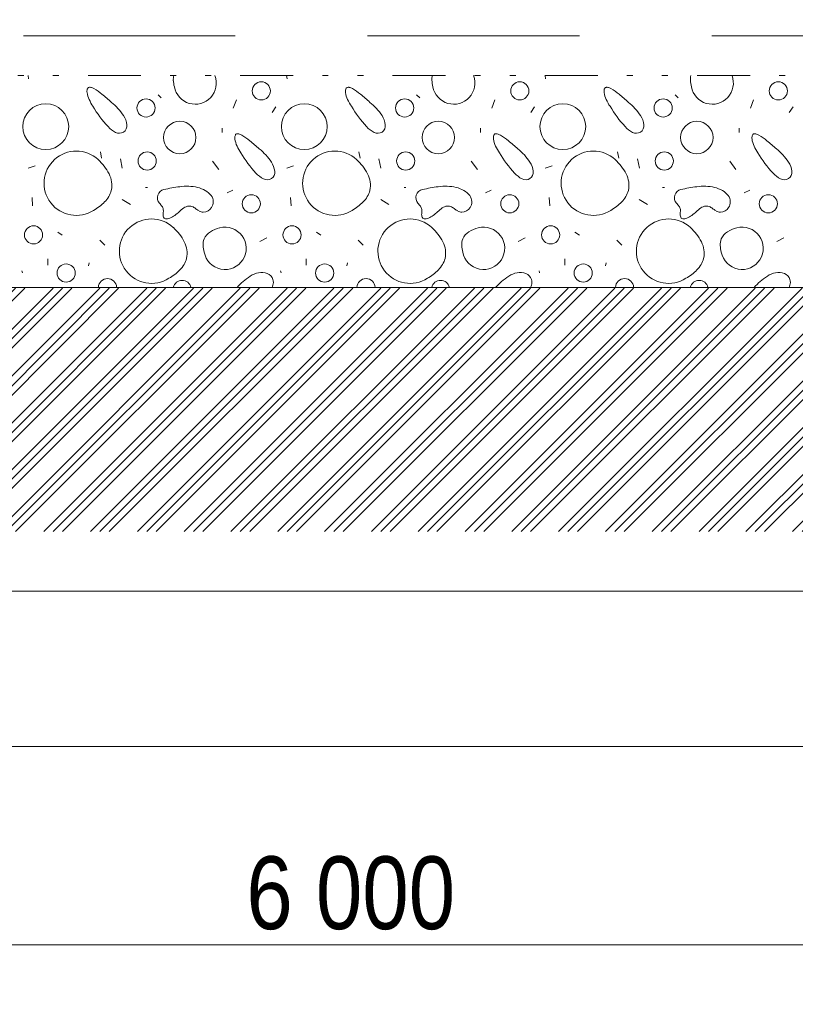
# Model space of a CAD drawing. Header units: millimetres. Extents: x -479461597 to -478645968, y -1101060132 to -1100898045.
# Tile 84 of 145: x -479005837 to -479002908, y -1101059430 to -1101055710. Entities that reach past the tile are written whole.
import ezdxf

# ---------------------------------------------------------------- set-up
doc = ezdxf.new("R2010")
doc.units = ezdxf.units.MM
doc.header["$MEASUREMENT"] = 0
for name, pattern in [('Wipeout_Contour', [1000, 0, -1000]), ('Čerchovaná se dvěma tečkami', [575, 200, -110, 22.5, -110, 22.5, -110]), ('Čárkovaná L', [1300, 800, -500])]:
    doc.linetypes.add(name, pattern=pattern)
doc.layers.add('Bourané_2D prvky - vyplně', color=7, linetype='Continuous')
doc.layers.add('Kóty - SP', color=7, linetype='Continuous')
for name, color, linetype, lineweight, true_color in [('Bourané_2D prvky - vyplně_Pero_č.__40', 7, 'Continuous', 13, 0xc9ca94), ('Bourané_Konstrukce - základy výkop_Pero_č.__109', 7, 'Continuous', 13, 0x6da3d7), ('Kóty - SP_Pero_č.__25', 7, 'Continuous', 13, 0x1a4f6e), ('Kóty - SP_Pero_č.__45', 7, 'Continuous', 13, 0x1a4f6e), ('Kóty - SP_Pero_č.__85', 7, 'Continuous', 13, 0x1a4f6e), ('Situace - terén HTU_Pero_č.__186', 7, 'Continuous', 20, 0x7b0011)]:
    doc.layers.add(name, color=color, linetype=linetype, lineweight=lineweight, true_color=true_color)
doc.layers.add('Konstrukce - základy podsyp_Pero_č.__96', color=124, linetype='Continuous', lineweight=13)
doc.styles.add('GENERATED_STYLE_5', font='txt')
doc.dimstyles.new('GENERATED_STYLE__1', dxfattribs={"dimtxt": 275, "dimasz": 228, "dimexe": 0.18, "dimexo": 400, "dimgap": 0.09, "dimtad": 1, "dimtih": 1, "dimtoh": 1, "dimdec": 0, "dimzin": 0, "dimdsep": 46, "dimtxsty": 'GENERATED_STYLE_5', "dimblk": 'ARROWHEAD_6', "dimblk1": 'ARROWHEAD_6', "dimblk2": 'ARROWHEAD_6', "dimcen": 0.09, "dimclrd": 256, "dimclre": 256, "dimclrt": 256, "dimazin": 0, "dimtfac": 1, "dimtdec": 4, "dimtmove": 0, "dimatfit": 3, "dimfxl": 1, "dimtolj": 1, "dimtzin": 0, "dimarcsym": 0})
doc.dimstyles.new('GENERATED_STYLE__5', dxfattribs={"dimtxt": 275, "dimasz": 228, "dimexe": 0.18, "dimexo": 0.0625, "dimgap": 0.09, "dimtad": 1, "dimtih": 1, "dimtoh": 1, "dimdec": 0, "dimzin": 0, "dimdsep": 46, "dimtxsty": 'GENERATED_STYLE_5', "dimblk": 'ARROWHEAD_6', "dimblk1": 'ARROWHEAD_6', "dimblk2": 'ARROWHEAD_6', "dimcen": 0.09, "dimclrd": 256, "dimclre": 256, "dimclrt": 256, "dimazin": 0, "dimtfac": 1, "dimtdec": 4, "dimtmove": 0, "dimatfit": 3, "dimfxl": 1, "dimtolj": 1, "dimtzin": 0, "dimarcsym": 0})

# ---------------------------------------------------------------- blocks, each defined once
blk = doc.blocks.new('*X114', base_point=(-479016584.6, -1101055471.5))
at = {"layer": 'Bourané_2D prvky - vyplně_Pero_č.__40', "color": 9, "linetype": 'Continuous', "lineweight": 13, "true_color": 0xc9ca94}
for p, q in [((-479005803.3, -1101055933.3), (-479005804.8, -1101055921.5)), ((-479004827, -1101055933.3), (-479004828.4, -1101055921.5)), ((-479003850.6, -1101055933.3), (-479003852.1, -1101055921.5)), ((-479005314.1, -1101055994.2), (-479005302.2, -1101056006)), ((-479005018, -1101056013.1), (-479005029.8, -1101056043.9)), ((-479004337.7, -1101055994.2), (-479004325.9, -1101056006)), ((-479004041.7, -1101056013.1), (-479004053.5, -1101056043.9)), ((-479003361.4, -1101055994.2), (-479003349.6, -1101056006)), ((-479003065.3, -1101056013.1), (-479003077.2, -1101056043.9)), ((-479004883, -1101056060.5), (-479004868.8, -1101056039.2)), ((-479003906.7, -1101056060.5), (-479003892.4, -1101056039.2)), ((-479002930.3, -1101056060.5), (-479002916.1, -1101056039.2)), ((-479005072.5, -1101056119.7), (-479005072.5, -1101056136.3)), ((-479004096.1, -1101056119.7), (-479004096.1, -1101056136.3)), ((-479003119.8, -1101056119.7), (-479003119.8, -1101056136.3)), ((-479005532, -1101056209.7), (-479005527.2, -1101056233.4)), ((-479005456.2, -1101056235.8), (-479005449.1, -1101056271.3)), ((-479005084.3, -1101056276), (-479005108, -1101056245.2)), ((-479004555.6, -1101056209.7), (-479004550.9, -1101056233.4)), ((-479004479.9, -1101056235.8), (-479004472.7, -1101056271.3)), ((-479004108, -1101056276), (-479004131.7, -1101056245.2)), ((-479003579.3, -1101056209.7), (-479003574.6, -1101056233.4)), ((-479003503.5, -1101056235.8), (-479003496.4, -1101056271.3)), ((-479003131.7, -1101056276), (-479003155.3, -1101056245.2)), ((-479005778.3, -1101056261.8), (-479005804.4, -1101056271.3)), ((-479004802, -1101056261.8), (-479004828, -1101056271.3)), ((-479003825.7, -1101056261.8), (-479003851.7, -1101056271.3)), ((-479005361.4, -1101056344.7), (-479005354.3, -1101056344.7)), ((-479005053.5, -1101056363.7), (-479005032.2, -1101056354.2)), ((-479004385.1, -1101056344.7), (-479004378, -1101056344.7)), ((-479004077.2, -1101056363.7), (-479004055.9, -1101056354.2)), ((-479003408.8, -1101056344.7), (-479003401.7, -1101056344.7)), ((-479003100.9, -1101056363.7), (-479003079.6, -1101056354.2)), ((-479005789.9, -1101056382.3), (-479005787.6, -1101056413.1)), ((-479005449.4, -1101056389.1), (-479005418.6, -1101056408)), ((-479004813.6, -1101056382.3), (-479004811.2, -1101056413.1)), ((-479004473, -1101056389.1), (-479004442.3, -1101056408)), ((-479003837.3, -1101056382.3), (-479003834.9, -1101056413.1)), ((-479003496.7, -1101056389.1), (-479003465.9, -1101056408)), ((-479005692.4, -1101056513.4), (-479005675.6, -1101056524.1)), ((-479005534.3, -1101056542.8), (-479005515.4, -1101056561.7)), ((-479004903.9, -1101056533.7), (-479004929.9, -1101056547.9)), ((-479004716, -1101056513.4), (-479004699.3, -1101056524.1)), ((-479004558, -1101056542.8), (-479004539.1, -1101056561.7)), ((-479003927.6, -1101056533.7), (-479003953.6, -1101056547.9)), ((-479003739.7, -1101056513.4), (-479003723, -1101056524.1)), ((-479003581.7, -1101056542.8), (-479003562.7, -1101056561.7)), ((-479002951.2, -1101056533.7), (-479002977.3, -1101056547.9)), ((-479005730.9, -1101056637.5), (-479005730.9, -1101056613.8)), ((-479004754.6, -1101056637.5), (-479004754.6, -1101056613.8)), ((-479003778.3, -1101056637.5), (-479003778.3, -1101056613.8)), ((-479005577, -1101056639.9), (-479005574.6, -1101056628.1)), ((-479004600.7, -1101056639.9), (-479004598.3, -1101056628.1)), ((-479003624.3, -1101056639.9), (-479003622, -1101056628.1)), ((-479005825.7, -1101056666), (-479005828, -1101056658.9)), ((-479004849.4, -1101056666), (-479004851.7, -1101056658.9)), ((-479003873, -1101056666), (-479003875.4, -1101056658.9))]:
    blk.add_line(p, q, dxfattribs=at)
for centre, radius in [((-479004924.3, -1101055979.2), 34.3), ((-479003948, -1101055979.2), 34.3), ((-479002971.6, -1101055979.2), 34.3), ((-479005359.3, -1101056043.7), 34.3), ((-479004382.9, -1101056043.7), 34.3), ((-479003406.6, -1101056043.7), 34.3), ((-479005738.1, -1101056114.2), 86.5), ((-479004761.8, -1101056114.2), 86.5), ((-479003785.5, -1101056114.2), 86.5), ((-479005232.1, -1101056155.2), 61.2), ((-479004255.8, -1101056155.2), 61.2), ((-479003279.5, -1101056155.2), 61.2), ((-479005355.1, -1101056244), 34.3), ((-479004378.8, -1101056244), 34.3), ((-479003402.4, -1101056244), 34.3), ((-479004962.1, -1101056405.7), 34.3), ((-479003985.8, -1101056405.7), 34.3), ((-479003009.4, -1101056405.7), 34.3), ((-479005784.3, -1101056523.1), 34.3), ((-479004808, -1101056523.1), 34.3), ((-479003831.7, -1101056523.1), 34.3), ((-479005661.1, -1101056667.4), 34.3), ((-479004684.8, -1101056667.4), 34.3), ((-479003708.5, -1101056667.4), 34.3)]:
    blk.add_circle(centre, radius, dxfattribs=at)
for centre, radius, start, end in [((-479005196, -1101055935.3), 60.4, 166.8265, 183.2347), ((-479005116.6, -1101055930.8), 140, 183.2095, 193.7302), ((-479005173.9, -1101055949.6), 79.9, 190.4282, 20.57), ((-479004219.7, -1101055935.3), 60.4, 166.8265, 183.2347), ((-479004140.2, -1101055930.8), 140, 183.2095, 193.7302), ((-479004197.6, -1101055949.6), 79.9, 190.4282, 20.57), ((-479003243.4, -1101055935.3), 60.4, 166.8265, 183.2347), ((-479003163.9, -1101055930.8), 140, 183.2095, 193.7302), ((-479003221.3, -1101055949.6), 79.9, 190.4282, 20.57), ((-479005547.4, -1101055981), 35.1, 166.9916, 187.7906), ((-479005502.6, -1101055976.7), 80.1, 186.4296, 206.157), ((-479005569.6, -1101055976.1), 12.4, 144.5812, 165.7924), ((-479005573.1, -1101055973.7), 8.15, 116.4425, 143.7464), ((-479005572.6, -1101055975.3), 9.77, 91.5878, 115.1953), ((-479005572.4, -1101055983.4), 17.9, 76.2622, 91.634), ((-479005579.9, -1101056011.8), 47.3, 60.0923, 75.5611), ((-479005657.5, -1101056147.8), 203.9, 49.777, 60.2392), ((-479004571.1, -1101055981), 35.1, 166.9916, 187.7906), ((-479004526.3, -1101055976.7), 80.1, 186.4296, 206.157), ((-479004593.2, -1101055976.1), 12.4, 144.5812, 165.7924), ((-479004596.8, -1101055973.7), 8.15, 116.4425, 143.7464), ((-479004596.3, -1101055975.3), 9.77, 91.5878, 115.1953), ((-479004596, -1101055983.4), 17.9, 76.2622, 91.634), ((-479004603.6, -1101056011.8), 47.3, 60.0923, 75.5611), ((-479004681.2, -1101056147.8), 203.9, 49.777, 60.2392), ((-479003594.8, -1101055981), 35.1, 166.9916, 187.7906), ((-479003550, -1101055976.7), 80.1, 186.4296, 206.157), ((-479003616.9, -1101055976.1), 12.4, 144.5812, 165.7924), ((-479003620.5, -1101055973.7), 8.15, 116.4425, 143.7464), ((-479003620, -1101055975.3), 9.77, 91.5878, 115.1953), ((-479003619.7, -1101055983.4), 17.9, 76.2622, 91.634), ((-479003627.3, -1101056011.8), 47.3, 60.0923, 75.5611), ((-479003704.9, -1101056147.8), 203.9, 49.777, 60.2392), ((-479005368.2, -1101055910), 230.1, 206.3304, 213.6244), ((-479006113.2, -1101056713.5), 930.2, 47.9748, 50.8493), ((-479005631.6, -1101056198), 225.2, 33.8343, 51.1866), ((-479004391.9, -1101055910), 230.1, 206.3304, 213.6244), ((-479005136.8, -1101056713.5), 930.2, 47.9748, 50.8493), ((-479004655.3, -1101056198), 225.2, 33.8343, 51.1866), ((-479003415.6, -1101055910), 230.1, 206.3304, 213.6244), ((-479004160.5, -1101056713.5), 930.2, 47.9748, 50.8493), ((-479003679, -1101056198), 225.2, 33.8343, 51.1866), ((-479005171.4, -1101055809.4), 450.4, 210.4057, 222.5965), ((-479004195.1, -1101055809.4), 450.4, 210.4057, 222.5965), ((-479003218.7, -1101055809.4), 450.4, 210.4057, 222.5965), ((-479005511.5, -1101056116), 79.8, 6.3813, 32.9796), ((-479004535.2, -1101056116), 79.8, 6.3813, 32.9796), ((-479003558.8, -1101056116), 79.8, 6.3813, 32.9796), ((-479005429.6, -1101056047.4), 99.3, 222.3712, 243.0633), ((-479005462, -1101056110.7), 30, 305.4921, 6.9034), ((-479004453.3, -1101056047.4), 99.3, 222.3712, 243.0633), ((-479004485.6, -1101056110.7), 30, 305.4921, 6.9034), ((-479003476.9, -1101056047.4), 99.3, 222.3712, 243.0633), ((-479003509.3, -1101056110.7), 30, 305.4921, 6.9034), ((-479005460.2, -1101056108.2), 31.2, 242.6052, 300.2402), ((-479004988.8, -1101056156.5), 35.1, 166.9916, 187.7906), ((-479004944, -1101056152.3), 80.1, 186.4296, 206.157), ((-479005010.9, -1101056151.7), 12.4, 144.5812, 165.7924), ((-479005014.5, -1101056149.3), 8.15, 116.4425, 143.7464), ((-479005014, -1101056150.8), 9.77, 91.5878, 115.1953), ((-479005013.7, -1101056158.9), 17.9, 76.2622, 91.634), ((-479005021.3, -1101056187.3), 47.3, 60.0923, 75.5611), ((-479005098.9, -1101056323.4), 203.9, 49.777, 60.2392), ((-479005554.5, -1101056889), 930.2, 47.9748, 50.8493), ((-479004483.9, -1101056108.2), 31.2, 242.6052, 300.2402), ((-479004012.5, -1101056156.5), 35.1, 166.9916, 187.7906), ((-479003967.7, -1101056152.3), 80.1, 186.4296, 206.157), ((-479004034.6, -1101056151.7), 12.4, 144.5812, 165.7924), ((-479004038.2, -1101056149.3), 8.15, 116.4425, 143.7464), ((-479004037.7, -1101056150.8), 9.77, 91.5878, 115.1953), ((-479004037.4, -1101056158.9), 17.9, 76.2622, 91.634), ((-479004045, -1101056187.3), 47.3, 60.0923, 75.5611), ((-479004122.6, -1101056323.4), 203.9, 49.777, 60.2392), ((-479004578.2, -1101056889), 930.2, 47.9748, 50.8493), ((-479003507.6, -1101056108.2), 31.2, 242.6052, 300.2402), ((-479003036.2, -1101056156.5), 35.1, 166.9916, 187.7906), ((-479002991.4, -1101056152.3), 80.1, 186.4296, 206.157), ((-479003058.3, -1101056151.7), 12.4, 144.5812, 165.7924), ((-479003061.9, -1101056149.3), 8.15, 116.4425, 143.7464), ((-479003061.3, -1101056150.8), 9.77, 91.5878, 115.1953), ((-479003061.1, -1101056158.9), 17.9, 76.2622, 91.634), ((-479003068.6, -1101056187.3), 47.3, 60.0923, 75.5611), ((-479003146.3, -1101056323.4), 203.9, 49.777, 60.2392), ((-479003601.9, -1101056889), 930.2, 47.9748, 50.8493), ((-479005622.9, -1101056328), 121.6, 47.4454, 302.6151), ((-479004809.6, -1101056085.5), 230.1, 206.3304, 213.6244), ((-479005073, -1101056373.5), 225.2, 33.8343, 51.1866), ((-479004646.6, -1101056328), 121.6, 47.4454, 302.6151), ((-479003833.3, -1101056085.5), 230.1, 206.3304, 213.6244), ((-479004096.7, -1101056373.5), 225.2, 33.8343, 51.1866), ((-479003670.3, -1101056328), 121.6, 47.4454, 302.6151), ((-479002857, -1101056085.5), 230.1, 206.3304, 213.6244), ((-479003120.3, -1101056373.5), 225.2, 33.8343, 51.1866), ((-479005677.1, -1101056386), 201, 27.7394, 47.2569), ((-479004612.8, -1101055985), 450.4, 210.4057, 222.5965), ((-479004700.8, -1101056386), 201, 27.7394, 47.2569), ((-479003636.4, -1101055985), 450.4, 210.4057, 222.5965), ((-479003724.4, -1101056386), 201, 27.7394, 47.2569), ((-479002660.1, -1101055985), 450.4, 210.4057, 222.5965), ((-479004952.9, -1101056291.6), 79.8, 6.3813, 32.9796), ((-479004903.3, -1101056286.3), 30, 305.4921, 6.9034), ((-479003976.5, -1101056291.6), 79.8, 6.3813, 32.9796), ((-479003927, -1101056286.3), 30, 305.4921, 6.9034), ((-479003000.2, -1101056291.6), 79.8, 6.3813, 32.9796), ((-479002950.7, -1101056286.3), 30, 305.4921, 6.9034), ((-479005581, -1101056335.7), 92.5, 347.7666, 27.8507), ((-479004871, -1101056222.9), 99.3, 222.3712, 243.0633), ((-479004901.6, -1101056283.8), 31.2, 242.6052, 300.2402), ((-479004604.7, -1101056335.7), 92.5, 347.7666, 27.8507), ((-479003894.6, -1101056222.9), 99.3, 222.3712, 243.0633), ((-479003925.3, -1101056283.8), 31.2, 242.6052, 300.2402), ((-479003628.4, -1101056335.7), 92.5, 347.7666, 27.8507), ((-479002918.3, -1101056222.9), 99.3, 222.3712, 243.0633), ((-479002949, -1101056283.8), 31.2, 242.6052, 300.2402), ((-479005583.6, -1101056330.4), 96.3, 314.7779, 344.9961), ((-479005285.3, -1101056382.8), 31.5, 102.3324, 221.6658), ((-479005177.2, -1101056814.8), 476.8, 96.6259, 103.9434), ((-479005205.7, -1101056520.3), 181.1, 76.9848, 98.4191), ((-479005194.1, -1101056459.4), 119.2, 60.5831, 75.8236), ((-479005168.8, -1101056417), 69.8, 37.6475, 61.5974), ((-479004607.3, -1101056330.4), 96.3, 314.7779, 344.9961), ((-479004309, -1101056382.8), 31.5, 102.3324, 221.6658), ((-479004200.8, -1101056814.8), 476.8, 96.6259, 103.9434), ((-479004229.4, -1101056520.3), 181.1, 76.9848, 98.4191), ((-479004217.8, -1101056459.4), 119.2, 60.5831, 75.8236), ((-479004192.4, -1101056417), 69.8, 37.6475, 61.5974), ((-479003631, -1101056330.4), 96.3, 314.7779, 344.9961), ((-479003332.7, -1101056382.8), 31.5, 102.3324, 221.6658), ((-479003224.5, -1101056814.8), 476.8, 96.6259, 103.9434), ((-479003253, -1101056520.3), 181.1, 76.9848, 98.4191), ((-479003241.5, -1101056459.4), 119.2, 60.5831, 75.8236), ((-479003216.1, -1101056417), 69.8, 37.6475, 61.5974), ((-479005146.1, -1101056398.2), 40.4, 327.0376, 36.1209), ((-479004169.8, -1101056398.2), 40.4, 327.0376, 36.1209), ((-479003193.5, -1101056398.2), 40.4, 327.0376, 36.1209), ((-479005656.9, -1101056256.8), 200.1, 299.8029, 314.8134), ((-479005375.2, -1101056470.2), 93.8, 36.3442, 45.0506), ((-479005323.7, -1101056432.1), 29.8, 9.2485, 36.0448), ((-479005345.7, -1101056432.6), 51.7, 352.8034, 5.8388), ((-479005126.6, -1101056550), 157.3, 125.1766, 133.3696), ((-479005194, -1101056453.4), 39.5, 96.3875, 125.8548), ((-479005196.7, -1101056445.6), 31.5, 62.2902, 93.1672), ((-479005225.4, -1101056498.6), 91.8, 52.6959, 61.7729), ((-479005107.9, -1101056343.4), 102.9, 232.9934, 240.456), ((-479005142.8, -1101056401.6), 35.8, 269.5174, 328.7918), ((-479004680.5, -1101056256.8), 200.1, 299.8029, 314.8134), ((-479004398.9, -1101056470.2), 93.8, 36.3442, 45.0506), ((-479004347.4, -1101056432.1), 29.8, 9.2485, 36.0448), ((-479004369.4, -1101056432.6), 51.7, 352.8034, 5.8388), ((-479004150.2, -1101056550), 157.3, 125.1766, 133.3696), ((-479004217.7, -1101056453.4), 39.5, 96.3875, 125.8548), ((-479004220.4, -1101056445.6), 31.5, 62.2902, 93.1672), ((-479004249.1, -1101056498.6), 91.8, 52.6959, 61.7729), ((-479004131.5, -1101056343.4), 102.9, 232.9934, 240.456), ((-479004166.5, -1101056401.6), 35.8, 269.5174, 328.7918), ((-479003704.2, -1101056256.8), 200.1, 299.8029, 314.8134), ((-479003422.5, -1101056470.2), 93.8, 36.3442, 45.0506), ((-479003371, -1101056432.1), 29.8, 9.2485, 36.0448), ((-479003393.1, -1101056432.6), 51.7, 352.8034, 5.8388), ((-479003173.9, -1101056550), 157.3, 125.1766, 133.3696), ((-479003241.4, -1101056453.4), 39.5, 96.3875, 125.8548), ((-479003244, -1101056445.6), 31.5, 62.2902, 93.1672), ((-479003272.8, -1101056498.6), 91.8, 52.6959, 61.7729), ((-479003155.2, -1101056343.4), 102.9, 232.9934, 240.456), ((-479003190.2, -1101056401.6), 35.8, 269.5174, 328.7918), ((-479005338.7, -1101056584.6), 121.6, 47.4454, 302.6151), ((-479005249.8, -1101056445.2), 45.1, 172.1101, 189.0874), ((-479005279.4, -1101056449.7), 15.1, 189.971, 219.9454), ((-479005283.1, -1101056452.2), 10.8, 222.4728, 257.5463), ((-479005281.7, -1101056444.5), 18.5, 258.5237, 281.5295), ((-479005285.6, -1101056422.9), 40.5, 280.7953, 293.5363), ((-479005324.5, -1101056344.4), 128.1, 295.4669, 314.5735), ((-479005141.3, -1101056401.9), 35.6, 240.8322, 267.0065), ((-479004362.4, -1101056584.6), 121.6, 47.4454, 302.6151), ((-479004273.5, -1101056445.2), 45.1, 172.1101, 189.0874), ((-479004303.1, -1101056449.7), 15.1, 189.971, 219.9454), ((-479004306.7, -1101056452.2), 10.8, 222.4728, 257.5463), ((-479004305.4, -1101056444.5), 18.5, 258.5237, 281.5295), ((-479004309.3, -1101056422.9), 40.5, 280.7953, 293.5363), ((-479004348.2, -1101056344.4), 128.1, 295.4669, 314.5735), ((-479004164.9, -1101056401.9), 35.6, 240.8322, 267.0065), ((-479003386, -1101056584.6), 121.6, 47.4454, 302.6151), ((-479003297.1, -1101056445.2), 45.1, 172.1101, 189.0874), ((-479003326.8, -1101056449.7), 15.1, 189.971, 219.9454), ((-479003330.4, -1101056452.2), 10.8, 222.4728, 257.5463), ((-479003329.1, -1101056444.5), 18.5, 258.5237, 281.5295), ((-479003332.9, -1101056422.9), 40.5, 280.7953, 293.5363), ((-479003371.9, -1101056344.4), 128.1, 295.4669, 314.5735), ((-479003188.6, -1101056401.9), 35.6, 240.8322, 267.0065), ((-479005392.8, -1101056642.7), 201, 27.7394, 47.2569), ((-479005061.2, -1101056573.9), 79.9, 190.4282, 104.6294), ((-479005044.2, -1101056631.9), 140.5, 105.3821, 120.9077), ((-479004416.5, -1101056642.7), 201, 27.7394, 47.2569), ((-479004084.9, -1101056573.9), 79.9, 190.4282, 104.6294), ((-479004067.9, -1101056631.9), 140.5, 105.3821, 120.9077), ((-479003440.2, -1101056642.7), 201, 27.7394, 47.2569), ((-479003108.6, -1101056573.9), 79.9, 190.4282, 104.6294), ((-479003091.5, -1101056631.9), 140.5, 105.3821, 120.9077), ((-479005083.4, -1101056559.5), 60.4, 159.3574, 183.2347), ((-479005086.7, -1101056561.2), 57.9, 120.7918, 156.6671), ((-479004107, -1101056559.5), 60.4, 159.3574, 183.2347), ((-479004110.3, -1101056561.2), 57.9, 120.7918, 156.6671), ((-479003130.7, -1101056559.5), 60.4, 159.3574, 183.2347), ((-479003134, -1101056561.2), 57.9, 120.7918, 156.6671), ((-479005296.8, -1101056592.3), 92.5, 347.7666, 27.8507), ((-479005003.9, -1101056555.1), 140, 183.2095, 193.7302), ((-479004320.4, -1101056592.3), 92.5, 347.7666, 27.8507), ((-479004027.6, -1101056555.1), 140, 183.2095, 193.7302), ((-479003344.1, -1101056592.3), 92.5, 347.7666, 27.8507), ((-479003051.2, -1101056555.1), 140, 183.2095, 193.7302), ((-479005299.4, -1101056587), 96.3, 314.7779, 344.9961), ((-479004323.1, -1101056587), 96.3, 314.7779, 344.9961), ((-479003346.8, -1101056587), 96.3, 314.7779, 344.9961), ((-479005505, -1101056722.4), 34.3, 1.6768, 178.3232), ((-479005372.6, -1101056513.4), 200.1, 299.8029, 314.8134), ((-479004853.4, -1101056852.7), 207.1, 122.8427, 132.3696), ((-479004918.8, -1101056751.3), 86.5, 100.496, 122.8825), ((-479004923.5, -1101056725.7), 60.4, 68.6646, 100.5486), ((-479004914.7, -1101056703.5), 36.5, 19.3509, 68.7902), ((-479004914.9, -1101056702.2), 36.2, 341.8983, 17.4009), ((-479004528.7, -1101056722.4), 34.3, 1.6768, 178.3232), ((-479004396.3, -1101056513.4), 200.1, 299.8029, 314.8134), ((-479003877.1, -1101056852.7), 207.1, 122.8427, 132.3696), ((-479003942.5, -1101056751.3), 86.5, 100.496, 122.8825), ((-479003947.2, -1101056725.7), 60.4, 68.6646, 100.5486), ((-479003938.4, -1101056703.5), 36.5, 19.3509, 68.7902), ((-479003938.6, -1101056702.2), 36.2, 341.8983, 17.4009), ((-479003552.4, -1101056722.4), 34.3, 1.6768, 178.3232), ((-479003420, -1101056513.4), 200.1, 299.8029, 314.8134), ((-479002900.8, -1101056852.7), 207.1, 122.8427, 132.3696), ((-479002966.2, -1101056751.3), 86.5, 100.496, 122.8825), ((-479002970.8, -1101056725.7), 60.4, 68.6646, 100.5486), ((-479002962.1, -1101056703.5), 36.5, 19.3509, 68.7902), ((-479002962.2, -1101056702.2), 36.2, 341.8983, 17.4009), ((-479005223.3, -1101056729.3), 34.3, 13.4239, 166.5761), ((-479004826.5, -1101056898.8), 259.5, 129.9016, 136.8596), ((-479004945.5, -1101056691.2), 68.8, 334.0024, 341.1053), ((-479004247, -1101056729.3), 34.3, 13.4239, 166.5761), ((-479003850.2, -1101056898.8), 259.5, 129.9016, 136.8596), ((-479003969.2, -1101056691.2), 68.8, 334.0024, 341.1053), ((-479003270.7, -1101056729.3), 34.3, 13.4239, 166.5761), ((-479002873.9, -1101056898.8), 259.5, 129.9016, 136.8596), ((-479002992.9, -1101056691.2), 68.8, 334.0024, 341.1053)]:
    blk.add_arc(centre, radius, start, end, dxfattribs=at)
blk = doc.blocks.new('výplň_3_4', base_point=(-479016584.6, -1101055471.5))
at = {"color": 254, "linetype": 'Wipeout_Contour', "lineweight": 0, "ltscale": 8405097351.731508}
blk.add_wipeout([(-479029177.2, -1101056721.4), (-478991622, -1101056721.4), (-478955191.5, -1101056718.9), (-478954585.1, -1101056621.5), (-478954235.1, -1101056271.5), (-478954235.1, -1101055921.5), (-479029177.2, -1101055921.5)], dxfattribs=at).dxf.layer = 'Bourané_2D prvky - vyplně'
at = {"layer": 'Bourané_2D prvky - vyplně_Pero_č.__40', "color": 9, "linetype": 'Continuous', "lineweight": 13, "true_color": 0xc9ca94}
blk.add_blockref('*X114', (-479016584.6, -1101055471.5), dxfattribs=at)
blk = doc.blocks.new('*D148', base_point=(-479016584.6, -1101055471.5))
at = {"layer": 'Kóty - SP_Pero_č.__45', "color": 146, "linetype": 'Continuous', "lineweight": 13, "true_color": 0x1a4f6e}
for p, q in [((-479029125.5, -1101058336.4), (-479029365.5, -1101058576.4)), ((-478952255.1, -1101058576.4), (-478952015.1, -1101058336.4))]:
    blk.add_line(p, q, dxfattribs=at)
at = {"layer": 'Kóty - SP_Pero_č.__85', "color": 146, "linetype": 'Continuous', "lineweight": 13, "true_color": 0x1a4f6e}
for p, q in [((-478952135.1, -1101058681.4), (-478952135.1, -1101058056.4)), ((-479029245.5, -1101058856.4), (-479029245.5, -1101058231.4)), ((-479029425.5, -1101058456.4), (-479029245.5, -1101058456.4)), ((-479029245.5, -1101058456.4), (-478952135.1, -1101058456.4)), ((-478952135.1, -1101058456.4), (-478951955.1, -1101058456.4))]:
    blk.add_line(p, q, dxfattribs=at)
at = {"layer": 'Kóty - SP_Pero_č.__25', "color": 146, "lineweight": 13, "true_color": 0x1a4f6e, "insert": (-478991174.3, -1101058401.4), "char_height": 275, "attachment_point": 7, "style": 'GENERATED_STYLE_5'}
blk.add_mtext('\\A1;{\\pql;\\fArial Narrow|b0|i0|c238|p34;77\xa0110}', dxfattribs=at)
blk = doc.blocks.new('ARROWHEAD_6')
at = {"color": 0, "linetype": 'Continuous', "lineweight": 0}
for p, q in [((-0.5, -0.5), (0.5, 0.5)), ((0, 0), (-1, 0))]:
    blk.add_line(p, q, dxfattribs=at)
blk = doc.blocks.new('*D149', base_point=(-479016584.6, -1101055471.5))
at = {"layer": 'Kóty - SP_Pero_č.__45', "color": 146, "linetype": 'Continuous', "lineweight": 13, "true_color": 0x1a4f6e}
for p, q in [((-479029125.5, -1101057749), (-479029365.5, -1101057989)), ((-479027965.3, -1101057749), (-479028205.3, -1101057989))]:
    blk.add_line(p, q, dxfattribs=at)
at = {"layer": 'Kóty - SP_Pero_č.__85', "color": 146, "linetype": 'Continuous', "lineweight": 13, "true_color": 0x1a4f6e}
for p, q in [((-479028085.3, -1101058094), (-479028085.3, -1101057469)), ((-479029245.5, -1101058269), (-479029245.5, -1101057644)), ((-479029425.5, -1101057869), (-479029245.5, -1101057869)), ((-479029245.5, -1101057869), (-479028085.3, -1101057869)), ((-479028085.3, -1101057869), (-478991759.8, -1101057869))]:
    blk.add_line(p, q, dxfattribs=at)
at = {"layer": 'Kóty - SP_Pero_č.__25', "color": 146, "lineweight": 13, "true_color": 0x1a4f6e, "insert": (-479029061.4, -1101057814), "char_height": 275, "attachment_point": 7, "style": 'GENERATED_STYLE_5'}
blk.add_mtext('\\A1;{\\pql;\\fArial Narrow|b0|i0|c238|p34;1\xa0160}', dxfattribs=at)
blk = doc.blocks.new('*D150', base_point=(-479016584.6, -1101055471.5))
at = {"layer": 'Kóty - SP_Pero_č.__45', "color": 146, "linetype": 'Continuous', "lineweight": 13, "true_color": 0x1a4f6e}
for p, q in [((-479027965.3, -1101057749), (-479028205.3, -1101057989)), ((-478991639.8, -1101057749), (-478991879.8, -1101057989))]:
    blk.add_line(p, q, dxfattribs=at)
at = {"layer": 'Kóty - SP_Pero_č.__85', "color": 146, "linetype": 'Continuous', "lineweight": 13, "true_color": 0x1a4f6e}
for p, q in [((-478991759.8, -1101058094), (-478991759.8, -1101057469)), ((-479028085.3, -1101057869), (-478991759.8, -1101057869)), ((-478991759.8, -1101057869), (-478955435.1, -1101057869))]:
    blk.add_line(p, q, dxfattribs=at)
at = {"layer": 'Kóty - SP_Pero_č.__25', "color": 146, "lineweight": 13, "true_color": 0x1a4f6e, "insert": (-479010406.6, -1101057814), "char_height": 275, "attachment_point": 7, "style": 'GENERATED_STYLE_5'}
blk.add_mtext('\\A1;{\\pql;\\fArial Narrow|b0|i0|c238|p34;36\xa0326}', dxfattribs=at)
blk = doc.blocks.new('*D162', base_point=(-479016584.6, -1101055471.5))
at = {"layer": 'Kóty - SP_Pero_č.__45', "color": 146, "linetype": 'Continuous', "lineweight": 13, "true_color": 0x1a4f6e}
for p, q in [((-479007464.6, -1101059084.7), (-479007704.6, -1101059324.7)), ((-479001464.6, -1101059084.7), (-479001704.6, -1101059324.7))]:
    blk.add_line(p, q, dxfattribs=at)
at = {"layer": 'Kóty - SP_Pero_č.__85', "color": 146, "linetype": 'Continuous', "lineweight": 13, "true_color": 0x1a4f6e}
for p, q in [((-479007584.6, -1101059429.7), (-479007584.6, -1101058979.7)), ((-479001584.6, -1101059429.7), (-479001584.6, -1101058979.7)), ((-479007584.6, -1101059204.7), (-479001584.6, -1101059204.7))]:
    blk.add_line(p, q, dxfattribs=at)
at = {"layer": 'Kóty - SP_Pero_č.__25', "color": 146, "lineweight": 13, "true_color": 0x1a4f6e, "insert": (-479004980.6, -1101059149.7), "char_height": 275, "attachment_point": 7, "style": 'GENERATED_STYLE_5'}
blk.add_mtext('\\A1;{\\pql;\\fArial Narrow|b0|i0|c238|p34;6\xa0000}', dxfattribs=at)

msp = doc.modelspace()

# ---------------------------------------------------------------- block references
at = {"layer": 'Bourané_2D prvky - vyplně_Pero_č.__40', "color": 9, "linetype": 'Continuous', "lineweight": 13, "true_color": 0xc9ca94}
msp.add_blockref('výplň_3_4', (-479016584.6, -1101055471.5), dxfattribs=at)

# ---------------------------------------------------------------- dimensions: what is measured, and where the dimension line sits
at = {"layer": 'Kóty - SP', "color": 146, "linetype": 'Continuous', "lineweight": 13, "true_color": 0x1a4f6e}
dim = msp.add_linear_dim(base=(-479001584.6, -1101059204.7), p1=(-479007584.6, -1101059204.7), p2=(-479001584.6, -1101059204.7), dimstyle='GENERATED_STYLE__5', dxfattribs=at)
dim.commit()
dim.dimension.update_dxf_attribs({"geometry": '*D162', "text_midpoint": (-479004508.2, -1101059012.2), "dimtype": 160})

# ---------------------------------------------------------------- next in the draw order: wipeouts: each hides what was drawn before it
at = {"color": 254, "linetype": 'Wipeout_Contour', "lineweight": 0, "ltscale": 26416046955.85198}
msp.add_wipeout([(-479029245.6, -1101056721.4), (-479028326.9, -1101056724.1), (-479028232.2, -1101057068.5), (-479028085.4, -1101057068.5), (-479027937.9, -1101057068.5), (-479027843.6, -1101056725.6), (-478992001.4, -1101056723.5), (-478991905.9, -1101057071), (-478991608, -1101057071), (-478991512.4, -1101056723.4), (-478955677.4, -1101056721.4), (-478955582.7, -1101057071.5), (-478955424.3, -1101057071.5), (-478955288.5, -1101057071.5), (-478955190.8, -1101056714.9), (-478952675.9, -1101056637.8), (-478952135.1, -1101056621.5), (-478952135.1, -1101055771.5), (-478951119.9, -1101054324.9), (-478943743.3, -1101054992.4), (-478943743.5, -1101057647.8), (-479029245.7, -1101057641.8)], dxfattribs=at).dxf.layer = 'Bourané_2D prvky - vyplně'

# ---------------------------------------------------------------- next in the draw order: hatches: boundary and pattern name
at = {"layer": 'Bourané_2D prvky - vyplně_Pero_č.__40', "linetype": 'Continuous', "lineweight": 13, "true_color": 0xc9ca94}
h = msp.add_hatch(dxfattribs=at)
h.set_pattern_fill('Zemina___původní_0004', color=9, style=0, pattern_type=2)
h.set_pattern_definition([(45, (-479016584.6, -1101055471.49), (-88.38835, 88.38835), []), (45, (-479016602.28, -1101055453.82), (-88.38835, 88.38835), []), (45, (-479016619.95, -1101055436.14), (-88.38835, 88.38835), [])])
h.paths.add_polyline_path([(-479029245.6, -1101056721.4), (-479028326.9, -1101056724.1), (-479028232.2, -1101057068.5), (-479028085.4, -1101057068.5), (-479027937.9, -1101057068.5), (-479027843.6, -1101056725.6), (-478992001.4, -1101056723.5), (-478991905.9, -1101057071), (-478991608, -1101057071), (-478991512.4, -1101056723.4), (-478955677.4, -1101056721.4), (-478955582.7, -1101057071.5), (-478955424.3, -1101057071.5), (-478955288.5, -1101057071.5), (-478955190.8, -1101056714.9), (-478952675.9, -1101056637.8), (-478952135.1, -1101056621.5), (-478952135.1, -1101055771.5), (-478951119.9, -1101054324.9), (-478943743.3, -1101054992.4), (-478943743.5, -1101057647.8), (-479029245.7, -1101057641.8)])

# ---------------------------------------------------------------- next in the draw order: linework, layer by layer
at = {"layer": 'Bourané_Konstrukce - základy výkop_Pero_č.__109', "color": 153, "linetype": 'Continuous', "lineweight": 13, "true_color": 0x6da3d7}
msp.add_line((-478955677.4, -1101056721.4), (-479029245.6, -1101056721.4), dxfattribs=at)
at = {"layer": 'Konstrukce - základy podsyp_Pero_č.__96', "color": 124, "linetype": 'Čerchovaná se dvěma tečkami', "lineweight": 13}
msp.add_line((-479029153.6, -1101055921.5), (-478954203.1, -1101055921.5), dxfattribs=at)
at = {"layer": 'Situace - terén HTU_Pero_č.__186', "color": 246, "linetype": 'Čárkovaná L', "lineweight": 20, "true_color": 0x7b0011}
msp.add_line((-479029222.6, -1101055771.5), (-478952135.1, -1101055771.5), dxfattribs=at)

# ---------------------------------------------------------------- next in the draw order: dimensions: what is measured, and where the dimension line sits
at = {"layer": 'Kóty - SP', "color": 146, "linetype": 'Continuous', "lineweight": 13, "true_color": 0x1a4f6e}
for base, p1, p2, picture, middle in [((-478952135.1, -1101058456.4), (-479029245.5, -1101058760.3), (-478952135.1, -1101055771.5), '*D148', (-478990597.1, -1101058263.9)), ((-479028085.3, -1101057869), (-479029245.5, -1101058760.3), (-479028085.3, -1101057180), '*D149', (-479028589.1, -1101057676.5)), ((-478991759.7659, -1101057869.0395), (-479028085.3466, -1101057179.9707), (-478991759.7659, -1101057181.8158), '*D150', (-479009829.3808, -1101057676.5395))]:
    dim = msp.add_linear_dim(base=base, p1=p1, p2=p2, dimstyle='GENERATED_STYLE__1', dxfattribs=at)
    dim.commit()
    dim.dimension.update_dxf_attribs({"geometry": picture, "text_midpoint": middle, "dimtype": 160})

doc.saveas('drawing.dxf')
